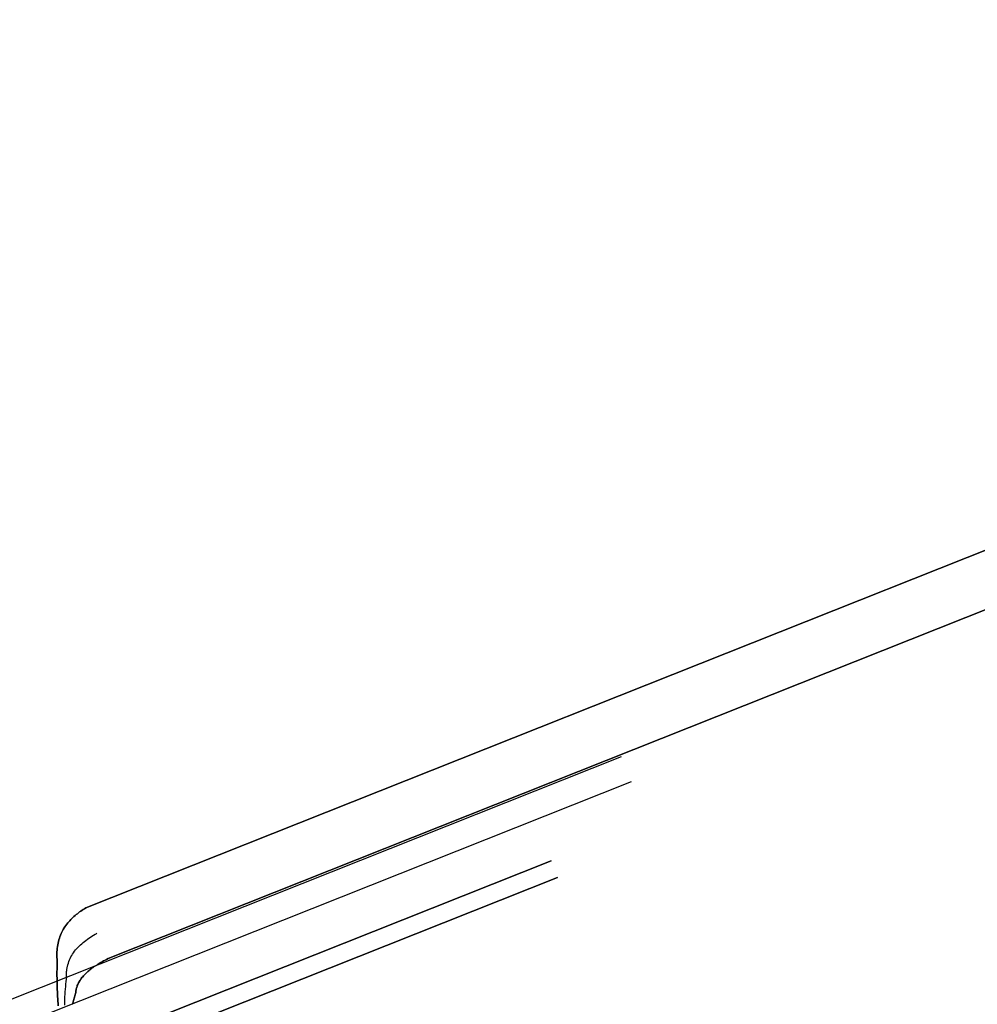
# Model space of a CAD drawing. Header units: millimetres. Extents: x -630 to 192, y -7 to 1615.
# Tile 201 of 249: x 27 to 52, y 1526 to 1551. Entities that reach past the tile are written whole.
import ezdxf

# ---------------------------------------------------------------- set-up
doc = ezdxf.new("R2010")
doc.units = ezdxf.units.MM
doc.header["$MEASUREMENT"] = 0
doc.layers.add('OVIDIO 160x80x72h', color=7, linetype='Continuous')

msp = doc.modelspace()

# ---------------------------------------------------------------- linework, layer by layer
at = {"layer": 'OVIDIO 160x80x72h', "extrusion": (-0.2028516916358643, -0.1089792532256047, 0.9731262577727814)}
for points in [[(-1333.540807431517, 1044.890269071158), (-1333.540807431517, 884.2344246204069)], [(-1333.540807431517, 884.2344246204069), (-1333.540807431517, 1044.890269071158)]]:
    msp.add_lwpolyline(points, dxfattribs=at)
at = {"layer": 'OVIDIO 160x80x72h', "extrusion": (-0.2028516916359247, -0.1089792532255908, 0.9731262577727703)}
msp.add_lwpolyline([(-1333.245337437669, 1044.890269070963), (-1333.245337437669, 884.2344246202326)], dxfattribs=at)
at = {"layer": 'OVIDIO 160x80x72h', "extrusion": (-0.2028516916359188, -0.1089792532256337, 0.9731262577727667)}
for points in [[(-1332.949867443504, 884.2344246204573), (-1332.949867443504, 1044.89026907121)], [(-1332.949867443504, 1044.89026907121), (-1332.949867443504, 884.2344246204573)]]:
    msp.add_lwpolyline(points, dxfattribs=at)
at = {"layer": 'OVIDIO 160x80x72h', "extrusion": (0.1148807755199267, 0.0456775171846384, 0.9923285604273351)}
msp.add_lwpolyline([(1407.934230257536, -501.8759331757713), (1407.934230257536, -610.7907015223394)], dxfattribs=at)
at = {"layer": 'OVIDIO 160x80x72h', "extrusion": (0.114880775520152, 0.04567751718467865, 0.9923285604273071)}
msp.add_lwpolyline([(1407.246804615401, -501.8749125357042), (1407.246804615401, -610.7907015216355)], dxfattribs=at)
at = {"layer": 'OVIDIO 160x80x72h', "extrusion": (0.1148807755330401, 0.04567751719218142, 0.9923285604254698)}
for points in [[(1406.102741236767, -608.078049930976), (1406.102741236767, -501.2221972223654)], [(1406.102741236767, -501.2221972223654), (1406.102741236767, -608.078049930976)]]:
    msp.add_lwpolyline(points, dxfattribs=at)
at = {"layer": 'OVIDIO 160x80x72h', "extrusion": (0.1148807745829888, 0.04567751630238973, 0.9923285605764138)}
for points in [[(1405.646105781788, -608.078045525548), (1405.646105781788, -501.2221927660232)], [(1405.646105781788, -501.2221927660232), (1405.646105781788, -608.078045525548)]]:
    msp.add_lwpolyline(points, dxfattribs=at)
at = {"layer": 'OVIDIO 160x80x72h', "extrusion": (-0.2028662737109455, -0.1089886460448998, 0.9731221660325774)}
for points in [[(-1332.535633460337, 903.7530529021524), (-1332.535633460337, 961.1341792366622)], [(-1332.535633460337, 961.1341792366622), (-1332.535633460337, 903.7530529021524)]]:
    msp.add_lwpolyline(points, dxfattribs=at)
at = {"layer": 'OVIDIO 160x80x72h', "extrusion": (-0.2028662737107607, -0.1089886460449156, 0.9731221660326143)}
msp.add_lwpolyline([(-1331.822687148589, 903.7530529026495), (-1331.822687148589, 961.1341792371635)], dxfattribs=at)
at = {"layer": 'OVIDIO 160x80x72h', "extrusion": (-0.202871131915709, -0.1089917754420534, 0.9731208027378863)}
for points in [[(-1331.108218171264, 903.7585311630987), (-1331.108218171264, 961.1396575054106)], [(-1331.108218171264, 961.1396575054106), (-1331.108218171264, 903.7585311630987)]]:
    msp.add_lwpolyline(points, dxfattribs=at)
at = {"layer": 'OVIDIO 160x80x72h', "extrusion": (-0.2028662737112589, -0.1089886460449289, 0.9731221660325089)}
for points in [[(-1334.333043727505, 893.861988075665), (-1334.333043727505, 903.6519880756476)], [(-1334.333043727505, 903.6519880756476), (-1334.333043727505, 893.861988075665)]]:
    msp.add_lwpolyline(points, dxfattribs=at)
at = {"layer": 'OVIDIO 160x80x72h', "extrusion": (0.05815167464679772, 0.9868237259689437, -0.1509878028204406)}
for points in [[(47.94399249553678, 914.7430347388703), (45.83857301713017, 909.3484520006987)], [(45.83857301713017, 909.3484520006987), (47.94399249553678, 914.7430347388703)]]:
    msp.add_lwpolyline(points, dxfattribs=at)
at = {"layer": 'OVIDIO 160x80x72h', "extrusion": (-0.1226098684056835, 0.2760888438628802, 0.9532794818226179)}
for points in [[(-662.9768704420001, -1114.5128981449), (-662.9768704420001, -1113.012898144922)], [(-662.9768704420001, -1113.012898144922), (-662.9768704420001, -1114.5128981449)]]:
    msp.add_lwpolyline(points, dxfattribs=at)
at = {"layer": 'OVIDIO 160x80x72h', "extrusion": (-0.04629577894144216, -0.02146384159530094, 0.9986971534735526)}
msp.add_lwpolyline([(-1376.166875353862, 710.2776359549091), (-1376.166875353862, 720.3193613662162)], dxfattribs=at)
at = {"layer": 'OVIDIO 160x80x72h', "extrusion": (-0.1226098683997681, 0.2760888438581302, 0.9532794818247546)}
msp.add_lwpolyline([(-663.7252688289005, -1113.012898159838), (-663.7252688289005, -1114.512898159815)], dxfattribs=at)
at = {"layer": 'OVIDIO 160x80x72h', "extrusion": (-0.2028662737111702, -0.1089886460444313, 0.9731221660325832)}
msp.add_lwpolyline([(-1333.620097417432, 893.8619880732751), (-1333.620097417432, 903.6519880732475)], dxfattribs=at)
at = {"layer": 'OVIDIO 160x80x72h', "extrusion": (0.05815167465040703, 0.9868237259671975, -0.1509878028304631)}
msp.add_lwpolyline([(47.61587442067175, 914.8710939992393), (45.51045494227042, 909.4765112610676)], dxfattribs=at)
at = {"layer": 'OVIDIO 160x80x72h', "extrusion": (-0.1226098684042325, 0.2760888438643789, 0.9532794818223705)}
for points in [[(-664.4736672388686, -1114.512898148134), (-664.4736672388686, -1113.012898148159)], [(-664.4736672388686, -1113.012898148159), (-664.4736672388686, -1114.512898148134)]]:
    msp.add_lwpolyline(points, dxfattribs=at)
at = {"layer": 'OVIDIO 160x80x72h', "extrusion": (-0.2028662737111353, -0.1089886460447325, 0.9731221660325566)}
for points in [[(-1332.907151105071, 893.8619880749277), (-1332.907151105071, 903.651988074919)], [(-1332.907151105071, 903.651988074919), (-1332.907151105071, 893.8619880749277)]]:
    msp.add_lwpolyline(points, dxfattribs=at)
at = {"layer": 'OVIDIO 160x80x72h', "extrusion": (0.05815143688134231, 0.9868242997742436, -0.1509841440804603)}
for points in [[(47.28733504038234, 914.9939209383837), (45.18278933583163, 909.6016825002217)], [(45.18278933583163, 909.6016825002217), (47.28733504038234, 914.9939209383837)]]:
    msp.add_lwpolyline(points, dxfattribs=at)
at = {"layer": 'OVIDIO 160x80x72h', "extrusion": (-0.04629577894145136, -0.02146384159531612, 0.9986971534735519)}
msp.add_lwpolyline([(-1374.680686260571, 710.3102479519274), (-1374.680686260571, 720.358731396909)], dxfattribs=at)
at = {"layer": 'OVIDIO 160x80x72h', "extrusion": (-0.2028516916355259, -0.108979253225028, 0.9731262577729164)}
msp.add_lwpolyline([(-1331.115087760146, 903.7366096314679), (-1331.115087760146, 893.7444799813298)], dxfattribs=at)
at = {"layer": 'OVIDIO 160x80x72h', "extrusion": (-0.1226098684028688, 0.2760888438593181, 0.9532794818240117)}
msp.add_lwpolyline([(-658.2268510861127, -1113.012898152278), (-658.2268510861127, -1114.512898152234)], dxfattribs=at)
at = {"layer": 'OVIDIO 160x80x72h', "extrusion": (1, 0, 0)}
for points in [[(1533.997221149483, 688.3331693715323), (1535.338861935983, 685.6498877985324)], [(1533.037952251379, 684.4994329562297), (1531.696311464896, 687.182714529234)], [(1530.737042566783, 683.3489781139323), (1529.395401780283, 686.0322596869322)]]:
    msp.add_lwpolyline(points, dxfattribs=at)
at = {"layer": 'OVIDIO 160x80x72h', "extrusion": (0.05856419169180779, 0.9854662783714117, -0.1594567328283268)}
for points in [[(45.94784744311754, 921.6935815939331), (45.94697370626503, 921.6912371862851)], [(45.94697370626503, 921.6912371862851), (45.94784744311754, 921.6935815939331)]]:
    msp.add_lwpolyline(points, dxfattribs=at)
at = {"layer": 'OVIDIO 160x80x72h', "extrusion": (-0.2028516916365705, -0.10897925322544, 0.9731262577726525)}
msp.add_lwpolyline([(-1330.524147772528, 903.7366096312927), (-1330.524147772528, 893.7444799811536)], dxfattribs=at)
at = {"layer": 'OVIDIO 160x80x72h', "extrusion": (-0.2028516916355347, -0.108979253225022, 0.9731262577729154)}
msp.add_lwpolyline([(-1329.933207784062, 893.7444799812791), (-1329.933207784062, 903.736609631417)], dxfattribs=at)
at = {"layer": 'OVIDIO 160x80x72h', "extrusion": (0.05870066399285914, 0.9840532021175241, -0.1679092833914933)}
for points in [[(55.22329784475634, 930.3464129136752), (57.16188098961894, 935.8031710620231)], [(57.16188098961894, 935.8031710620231), (55.22329784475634, 930.3464129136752)]]:
    msp.add_lwpolyline(points, dxfattribs=at)
at = {"layer": 'OVIDIO 160x80x72h', "extrusion": (-0.1226098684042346, 0.2760888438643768, 0.953279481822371)}
for points in [[(-653.4768317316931, -1114.512898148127), (-653.4768317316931, -1113.012898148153)], [(-653.4768317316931, -1113.012898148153), (-653.4768317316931, -1114.512898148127)]]:
    msp.add_lwpolyline(points, dxfattribs=at)
at = {"layer": 'OVIDIO 160x80x72h', "extrusion": (-0.122609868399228, 0.2760888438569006, 0.9532794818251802)}
msp.add_lwpolyline([(-654.1271586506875, -1113.012898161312), (-654.1271586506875, -1114.51289816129)], dxfattribs=at)
at = {"layer": 'OVIDIO 160x80x72h', "extrusion": (0.05870066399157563, 0.9840532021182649, -0.1679092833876)}
msp.add_lwpolyline([(54.89472168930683, 930.4631437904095), (56.83330483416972, 935.9199019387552)], dxfattribs=at)
at = {"layer": 'OVIDIO 160x80x72h', "extrusion": (-0.2028662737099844, -0.108988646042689, 0.9731221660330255)}
for points in [[(-1332.535633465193, 885.7172069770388), (-1332.535633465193, 893.760923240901)], [(-1332.535633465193, 893.760923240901), (-1332.535633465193, 885.7172069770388)]]:
    msp.add_lwpolyline(points, dxfattribs=at)
at = {"layer": 'OVIDIO 160x80x72h', "extrusion": (-0.1226098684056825, 0.2760888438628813, 0.9532794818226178)}
for points in [[(-654.7774855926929, -1113.012898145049), (-654.7774855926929, -1114.512898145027)], [(-654.7774855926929, -1114.512898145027), (-654.7774855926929, -1113.012898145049)]]:
    msp.add_lwpolyline(points, dxfattribs=at)
at = {"layer": 'OVIDIO 160x80x72h', "extrusion": (-0.3869100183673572, 0.8712303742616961, -0.302089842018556)}
for points in [[(-654.777957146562, 1069.546063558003), (-654.7773076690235, 1069.548672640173), (-653.4773038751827, 1075.188989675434)], [(-653.4773038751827, 1075.188989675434), (-654.7773076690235, 1069.548672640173), (-654.777957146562, 1069.546063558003)]]:
    msp.add_lwpolyline(points, dxfattribs=at)
at = {"layer": 'OVIDIO 160x80x72h', "extrusion": (-0.2028662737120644, -0.1089886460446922, 0.9731221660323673)}
msp.add_lwpolyline([(-1331.82268715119, 885.7172069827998), (-1331.82268715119, 893.7609232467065)], dxfattribs=at)
at = {"layer": 'OVIDIO 160x80x72h', "extrusion": (-0.2028662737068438, -0.1089886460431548, 0.973122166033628)}
for points in [[(-1331.109740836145, 885.7172069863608), (-1331.109740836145, 893.7609232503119)], [(-1331.109740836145, 893.7609232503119), (-1331.109740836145, 885.7172069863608)]]:
    msp.add_lwpolyline(points, dxfattribs=at)
at = {"layer": 'OVIDIO 160x80x72h', "extrusion": (-0.1226098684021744, 0.2760888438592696, 0.9532794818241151)}
msp.add_lwpolyline([(-650.8747472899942, -1113.012898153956), (-650.8747472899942, -1114.512898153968)], dxfattribs=at)
at = {"layer": 'OVIDIO 160x80x72h', "extrusion": (-0.1226098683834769, 0.2760888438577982, 0.9532794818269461)}
for points in [[(-646.9720089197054, -1113.012898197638), (-646.9720089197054, -1114.512898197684)], [(-646.9720089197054, -1114.512898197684), (-646.9720089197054, -1113.012898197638)]]:
    msp.add_lwpolyline(points, dxfattribs=at)
at = {"layer": 'OVIDIO 160x80x72h', "extrusion": (0.9259244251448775, 0.3152635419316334, -0.208021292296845)}
msp.add_lwpolyline([(1437.046202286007, 773.6704280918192), (1435.763596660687, 774.4540430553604)], dxfattribs=at)
at = {"layer": 'OVIDIO 160x80x72h', "extrusion": (0.9479354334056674, 0.1806448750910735, -0.2622705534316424)}
for points in [[(1493.765936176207, 739.4453889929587), (1494.647662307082, 738.2318985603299)], [(1494.647662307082, 738.2318985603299), (1493.765936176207, 739.4453889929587)]]:
    msp.add_lwpolyline(points, dxfattribs=at)
at = {"layer": 'OVIDIO 160x80x72h', "extrusion": (0.947935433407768, 0.1806448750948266, -0.2622705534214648)}
msp.add_lwpolyline([(1494.64766230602, 738.231898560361), (1494.527328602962, 738.3975098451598)], dxfattribs=at)
at = {"layer": 'OVIDIO 160x80x72h'}
for points in [[(29.1724654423, 1528.338917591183, 681.0409729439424), (128.5184405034, 1567.839673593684, 667.7215547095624), (129.2100249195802, 1568.114653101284, 667.6288332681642)], [(129.2100249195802, 1568.114653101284, 667.6288332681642), (128.5184405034, 1567.839673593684, 667.7215547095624), (29.1724654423, 1528.338917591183, 681.0409729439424)], [(129.7903895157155, 1566.807807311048, 668.0819679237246), (129.0988050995, 1566.532827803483, 668.1746893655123), (29.75283003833, 1527.032071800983, 681.4941075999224)], [(29.75283003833, 1527.032071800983, 681.4941075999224), (129.0988050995, 1566.532827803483, 668.1746893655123), (129.7903895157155, 1566.807807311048, 668.0819679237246)], [(28.43726788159, 1526.964382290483, 679.7313184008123), (28.43323290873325, 1527.01371867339, 679.767713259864), (28.43057856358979, 1527.062359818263, 679.8045876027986), (28.42930922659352, 1527.110330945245, 679.8419374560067), (28.42942927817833, 1527.157657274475, 679.8797588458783), (28.43094309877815, 1527.204364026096, 679.9180477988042), (28.43385506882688, 1527.250476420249, 679.9568003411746), (28.43816956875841, 1527.296019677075, 679.9960124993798), (28.44389097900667, 1527.341019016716, 680.0356802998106), (28.4510191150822, 1527.385484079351, 680.0757795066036), (28.45953553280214, 1527.429362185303, 680.1162048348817), (28.46941722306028, 1527.472585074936, 680.1568307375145), (28.48064117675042, 1527.51508448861, 680.1975316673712), (28.49318438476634, 1527.556792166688, 680.2381820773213), (28.50702383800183, 1527.597639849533, 680.278656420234), (28.52213652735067, 1527.637559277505, 680.318829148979), (28.53849944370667, 1527.676482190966, 680.3585747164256), (28.55608339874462, 1527.714354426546, 680.3977784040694), (28.57483448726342, 1527.751178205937, 680.4363688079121), (28.59469262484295, 1527.786969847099, 680.4742853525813), (28.61559772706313, 1527.821745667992, 680.511467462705), (28.63748970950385, 1527.855521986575, 680.547854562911), (28.66030848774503, 1527.888315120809, 680.5833860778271), (28.68399397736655, 1527.920141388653, 680.618001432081), (28.70848609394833, 1527.951017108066, 680.6516400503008), (28.73372677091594, 1527.980960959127, 680.6842492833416), (28.75966601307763, 1528.010001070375, 680.7158081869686), (28.78625584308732, 1528.038167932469, 680.7463037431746), (28.81344828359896, 1528.065492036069, 680.7757229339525), (28.84119535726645, 1528.092003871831, 680.8040527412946), (28.86944908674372, 1528.117733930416, 680.831280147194), (28.89816149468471, 1528.14271270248, 680.8573921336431), (28.92728460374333, 1528.166970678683, 680.8823756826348), (28.95677662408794, 1528.19053868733, 680.9062195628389), (28.98662051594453, 1528.213448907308, 680.9289196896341), (29.01680542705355, 1528.235733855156, 680.950473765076), (29.04732050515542, 1528.257426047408, 680.9708794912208), (29.07815489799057, 1528.278558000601, 680.9901345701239), (29.10929775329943, 1528.299162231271, 681.0082367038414), (29.14073821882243, 1528.319271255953, 681.0251835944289), (29.1724654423, 1528.338917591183, 681.0409729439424)], [(29.1724654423, 1528.338917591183, 681.0409729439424), (29.14073821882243, 1528.319271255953, 681.0251835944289), (29.10929775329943, 1528.299162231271, 681.0082367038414), (29.07815489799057, 1528.278558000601, 680.9901345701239), (29.04732050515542, 1528.257426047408, 680.9708794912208), (29.01680542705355, 1528.235733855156, 680.950473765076), (28.98662051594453, 1528.213448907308, 680.9289196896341), (28.95677662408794, 1528.19053868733, 680.9062195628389), (28.92728460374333, 1528.166970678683, 680.8823756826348), (28.89816149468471, 1528.14271270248, 680.8573921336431), (28.86944908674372, 1528.117733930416, 680.831280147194), (28.84119535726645, 1528.092003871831, 680.8040527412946), (28.81344828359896, 1528.065492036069, 680.7757229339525), (28.78625584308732, 1528.038167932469, 680.7463037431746), (28.75966601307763, 1528.010001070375, 680.7158081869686), (28.73372677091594, 1527.980960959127, 680.6842492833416), (28.70848609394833, 1527.951017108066, 680.6516400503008), (28.68399397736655, 1527.920141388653, 680.618001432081), (28.66030848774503, 1527.888315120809, 680.5833860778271), (28.63748970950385, 1527.855521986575, 680.547854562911), (28.61559772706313, 1527.821745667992, 680.511467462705), (28.59469262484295, 1527.786969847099, 680.4742853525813), (28.57483448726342, 1527.751178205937, 680.4363688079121), (28.55608339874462, 1527.714354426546, 680.3977784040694), (28.53849944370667, 1527.676482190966, 680.3585747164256), (28.52213652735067, 1527.637559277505, 680.318829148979), (28.50702383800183, 1527.597639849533, 680.278656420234), (28.49318438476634, 1527.556792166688, 680.2381820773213), (28.48064117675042, 1527.51508448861, 680.1975316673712), (28.46941722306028, 1527.472585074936, 680.1568307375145), (28.45953553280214, 1527.429362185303, 680.1162048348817), (28.4510191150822, 1527.385484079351, 680.0757795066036), (28.44389097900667, 1527.341019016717, 680.0356802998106), (28.43816956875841, 1527.296019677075, 679.9960124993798), (28.43385506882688, 1527.250476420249, 679.9568003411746), (28.43094309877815, 1527.204364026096, 679.9180477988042), (28.42942927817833, 1527.157657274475, 679.8797588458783), (28.42930922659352, 1527.110330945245, 679.8419374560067), (28.43057856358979, 1527.062359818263, 679.8045876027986), (28.43323290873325, 1527.01371867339, 679.767713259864), (28.43726788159, 1526.964382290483, 679.7313184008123)], [(28.67590829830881, 1526.561450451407, 680.31631787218), (28.67531419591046, 1526.584797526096, 680.332882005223), (28.67522484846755, 1526.607976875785, 680.3495990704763), (28.67563590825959, 1526.630987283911, 680.3664587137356), (28.6765430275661, 1526.653827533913, 680.3834505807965), (28.67794185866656, 1526.676496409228, 680.4005643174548), (28.67982805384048, 1526.698992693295, 680.4177895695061), (28.68219726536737, 1526.721315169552, 680.4351159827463), (28.68504514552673, 1526.743462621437, 680.4525332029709), (28.68836734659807, 1526.765433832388, 680.4700308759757), (28.69215952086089, 1526.787227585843, 680.4875986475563), (28.69641732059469, 1526.80884266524, 680.5052261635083), (28.70113639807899, 1526.830277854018, 680.5229030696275), (28.71194099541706, 1526.872603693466, 680.5583636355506), (28.72453853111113, 1526.914195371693, 680.5938975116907), (28.73889422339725, 1526.955043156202, 680.6294218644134), (28.75497329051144, 1526.9951373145, 680.6648538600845), (28.77274095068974, 1527.03446811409, 680.7001106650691), (28.79216242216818, 1527.073025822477, 680.7351094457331), (28.8132029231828, 1527.110800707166, 680.7697673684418), (28.83582767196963, 1527.147783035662, 680.8040015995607), (28.8600018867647, 1527.18396307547, 680.8377293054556), (28.88569078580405, 1527.219331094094, 680.8708676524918), (28.91285667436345, 1527.253882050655, 680.9033372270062), (28.94145020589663, 1527.287629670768, 680.9350722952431), (28.97141912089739, 1527.320592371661, 680.966010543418), (29.00271115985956, 1527.352788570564, 680.996089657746), (29.03527406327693, 1527.384236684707, 681.0252473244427), (29.06905557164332, 1527.414955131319, 681.0534212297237), (29.10400342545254, 1527.44496232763, 681.0805490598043), (29.1400653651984, 1527.47427669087, 681.1065685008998), (29.1771891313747, 1527.502916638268, 681.1314172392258), (29.21532246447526, 1527.530900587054, 681.1550329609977), (29.25441310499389, 1527.558246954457, 681.1773533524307), (29.2944087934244, 1527.584974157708, 681.1983160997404), (29.33525727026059, 1527.611100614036, 681.2178588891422), (29.37690627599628, 1527.63664474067, 681.2359194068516), (29.41930355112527, 1527.66162495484, 681.2524353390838), (29.44076645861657, 1527.673909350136, 681.2600946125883), (29.46239683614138, 1527.686059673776, 681.2673443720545)], [(28.46363658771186, 1525.809648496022, 679.2377505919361), (28.45935801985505, 1525.871192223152, 679.2517438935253), (28.45534676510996, 1525.932467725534, 679.266916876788), (28.45161231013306, 1525.993450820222, 679.2832648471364), (28.44816414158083, 1526.054117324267, 679.3007831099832), (28.4450111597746, 1526.114443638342, 679.319465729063), (28.44215991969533, 1526.174408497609, 679.339301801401), (28.43961638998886, 1526.233991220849, 679.3602791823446), (28.43738653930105, 1526.293171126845, 679.3823857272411), (28.43547633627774, 1526.351927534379, 679.4056092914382), (28.43389174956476, 1526.410239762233, 679.4299377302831), (28.43263874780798, 1526.46808712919, 679.4553588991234), (28.43172329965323, 1526.525448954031, 679.4818606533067), (28.43115137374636, 1526.58230455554, 679.5094308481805), (28.43092893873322, 1526.638633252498, 679.5380573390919), (28.43106196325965, 1526.694414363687, 679.5677279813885), (28.4315564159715, 1526.749627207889, 679.598430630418), (28.43241826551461, 1526.804251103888, 679.6301531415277), (28.43365348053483, 1526.858265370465, 679.662883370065), (28.43526802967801, 1526.911649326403, 679.6966091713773), (28.43726788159, 1526.964382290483, 679.7313184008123)], [(28.43726788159, 1526.964382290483, 679.7313184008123), (28.43526802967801, 1526.911649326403, 679.6966091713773), (28.43365348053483, 1526.858265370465, 679.662883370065), (28.43241826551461, 1526.804251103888, 679.6301531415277), (28.4315564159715, 1526.749627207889, 679.598430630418), (28.43106196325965, 1526.694414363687, 679.5677279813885), (28.43092893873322, 1526.638633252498, 679.5380573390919), (28.43115137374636, 1526.58230455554, 679.5094308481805), (28.43172329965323, 1526.525448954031, 679.4818606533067), (28.43263874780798, 1526.46808712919, 679.4553588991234), (28.43389174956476, 1526.410239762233, 679.4299377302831), (28.43547633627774, 1526.351927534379, 679.4056092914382), (28.43738653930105, 1526.293171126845, 679.3823857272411), (28.43961638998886, 1526.233991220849, 679.3602791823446), (28.44215991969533, 1526.174408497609, 679.339301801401), (28.4450111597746, 1526.114443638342, 679.319465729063), (28.44816414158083, 1526.054117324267, 679.3007831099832), (28.45161231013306, 1525.993450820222, 679.2832648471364), (28.45534676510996, 1525.932467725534, 679.266916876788), (28.45935801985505, 1525.871192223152, 679.2517438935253), (28.46363658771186, 1525.809648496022, 679.2377505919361)], [(28.91496174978, 1526.157821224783, 680.9023298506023), (28.91702692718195, 1526.179915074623, 680.9169763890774), (28.9199612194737, 1526.202057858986, 680.9318454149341), (28.92377989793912, 1526.224251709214, 680.9469331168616), (28.92849823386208, 1526.246498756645, 680.9622356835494), (28.93413149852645, 1526.268801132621, 680.977749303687), (28.9406949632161, 1526.291160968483, 680.9934701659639), (28.94820389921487, 1526.313580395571, 681.0093944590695), (28.95667357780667, 1526.336061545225, 681.0255183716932), (28.96611706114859, 1526.358603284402, 681.0418345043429), (28.97653857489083, 1526.381191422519, 681.0583211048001), (28.98794013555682, 1526.403808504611, 681.0749528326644), (29.00032375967, 1526.426437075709, 681.0917043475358), (29.0136914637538, 1526.449059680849, 681.1085503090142), (29.02804526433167, 1526.471658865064, 681.1254653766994), (29.04338717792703, 1526.494217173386, 681.1424242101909), (29.05971922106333, 1526.51671715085, 681.1594014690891), (29.07704342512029, 1526.539143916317, 681.1763716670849), (29.09536188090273, 1526.561492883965, 681.1933087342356), (29.11467669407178, 1526.583762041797, 681.2101864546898), (29.13498997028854, 1526.605949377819, 681.2269786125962), (29.15630381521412, 1526.628052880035, 681.2436589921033), (29.17862033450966, 1526.650070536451, 681.2602013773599), (29.20194163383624, 1526.672000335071, 681.2765795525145), (29.226269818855, 1526.6938402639, 681.2927673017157), (29.25160651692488, 1526.715588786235, 681.3087362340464), (29.27795144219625, 1526.737246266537, 681.3244492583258), (29.3053038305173, 1526.758813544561, 681.3398671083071), (29.33366291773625, 1526.78029146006, 681.3549505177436), (29.36302793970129, 1526.801680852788, 681.3696602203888), (29.39339813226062, 1526.822982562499, 681.3839569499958), (29.42477273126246, 1526.844197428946, 681.3978014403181), (29.457150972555, 1526.865326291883, 681.411154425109), (29.4905332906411, 1526.886371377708, 681.4239737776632), (29.52492491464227, 1526.907340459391, 681.4362059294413), (29.56033227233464, 1526.928242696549, 681.4477944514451), (29.59676179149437, 1526.949087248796, 681.458682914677), (29.63421989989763, 1526.969883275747, 681.4688148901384), (29.67271302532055, 1526.990639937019, 681.478133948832), (29.71224759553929, 1527.011366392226, 681.4865836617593), (29.75283003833, 1527.032071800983, 681.4941075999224)], [(29.75283003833, 1527.032071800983, 681.4941075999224), (29.71224759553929, 1527.011366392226, 681.4865836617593), (29.67271302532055, 1526.990639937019, 681.478133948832), (29.63421989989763, 1526.969883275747, 681.4688148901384), (29.59676179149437, 1526.949087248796, 681.458682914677), (29.56033227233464, 1526.928242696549, 681.4477944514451), (29.52492491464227, 1526.907340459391, 681.4362059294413), (29.4905332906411, 1526.886371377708, 681.4239737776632), (29.457150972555, 1526.865326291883, 681.411154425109), (29.42477273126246, 1526.844197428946, 681.3978014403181), (29.39339813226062, 1526.822982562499, 681.3839569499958), (29.36302793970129, 1526.801680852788, 681.3696602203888), (29.33366291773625, 1526.78029146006, 681.3549505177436), (29.3053038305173, 1526.758813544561, 681.3398671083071), (29.27795144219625, 1526.737246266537, 681.3244492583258), (29.25160651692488, 1526.715588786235, 681.3087362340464), (29.226269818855, 1526.6938402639, 681.2927673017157), (29.20194163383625, 1526.672000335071, 681.2765795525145), (29.17862033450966, 1526.650070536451, 681.2602013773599), (29.15630381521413, 1526.628052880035, 681.2436589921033), (29.13498997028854, 1526.605949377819, 681.2269786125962), (29.11467669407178, 1526.583762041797, 681.2101864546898), (29.09536188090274, 1526.561492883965, 681.1933087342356), (29.07704342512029, 1526.539143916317, 681.1763716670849), (29.05971922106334, 1526.51671715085, 681.1594014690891), (29.04338717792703, 1526.494217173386, 681.1424242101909), (29.02804526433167, 1526.471658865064, 681.1254653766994), (29.0136914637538, 1526.44905968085, 681.1085503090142), (29.00032375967, 1526.42643707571, 681.0917043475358), (28.98794013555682, 1526.403808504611, 681.0749528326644), (28.97653857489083, 1526.381191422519, 681.0583211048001), (28.96611706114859, 1526.358603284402, 681.0418345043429), (28.95667357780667, 1526.336061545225, 681.0255183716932), (28.94820389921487, 1526.313580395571, 681.0093944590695), (28.9406949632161, 1526.291160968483, 680.9934701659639), (28.93413149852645, 1526.268801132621, 680.977749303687), (28.92849823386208, 1526.246498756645, 680.9622356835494), (28.92377989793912, 1526.224251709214, 680.9469331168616), (28.9199612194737, 1526.202057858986, 680.9318454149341), (28.91702692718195, 1526.179915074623, 680.9169763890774), (28.91496174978, 1526.157821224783, 680.9023298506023)], [(28.67510659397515, 1526.562804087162, 680.3143525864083), (28.66715965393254, 1526.500835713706, 680.2763410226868), (28.65989133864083, 1526.437766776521, 680.2401272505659), (28.65328030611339, 1526.373654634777, 680.2057221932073), (28.6473052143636, 1526.308556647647, 680.1731367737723), (28.64194472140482, 1526.2425301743, 680.1423819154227), (28.63717748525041, 1526.175632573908, 680.1134685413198), (28.63298216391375, 1526.107921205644, 680.0864075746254), (28.62933741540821, 1526.039453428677, 680.061209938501), (28.62622189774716, 1525.970286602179, 680.0378865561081), (28.62361426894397, 1525.900478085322, 680.0164483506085), (28.62149318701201, 1525.830085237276, 679.9969062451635)], [(28.83534548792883, 1525.849812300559, 680.7620985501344), (28.84251566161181, 1525.881830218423, 680.7737623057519), (28.84985445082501, 1525.913604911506, 680.7859663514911), (28.85736457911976, 1525.945126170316, 680.7987046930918), (28.86504877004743, 1525.976383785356, 680.8119713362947), (28.87290974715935, 1526.007367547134, 680.8257602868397), (28.88095023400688, 1526.038067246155, 680.840065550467), (28.88917295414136, 1526.068472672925, 680.8548811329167), (28.89758063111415, 1526.098573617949, 680.8702010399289), (28.90617598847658, 1526.128359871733, 680.886019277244), (28.91496174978, 1526.157821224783, 680.9023298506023)], [(28.91496174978, 1526.157821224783, 680.9023298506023), (28.90617598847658, 1526.128359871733, 680.886019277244), (28.89758063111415, 1526.098573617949, 680.8702010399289), (28.88917295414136, 1526.068472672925, 680.8548811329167), (28.88095023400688, 1526.038067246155, 680.840065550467), (28.87290974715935, 1526.007367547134, 680.8257602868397), (28.86504877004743, 1525.976383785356, 680.8119713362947), (28.85736457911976, 1525.945126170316, 680.7987046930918), (28.84985445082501, 1525.913604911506, 680.7859663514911), (28.84251566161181, 1525.881830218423, 680.7737623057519), (28.83534548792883, 1525.849812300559, 680.7620985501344)]]:
    msp.add_polyline3d(points, dxfattribs=at)

doc.saveas('drawing.dxf')
